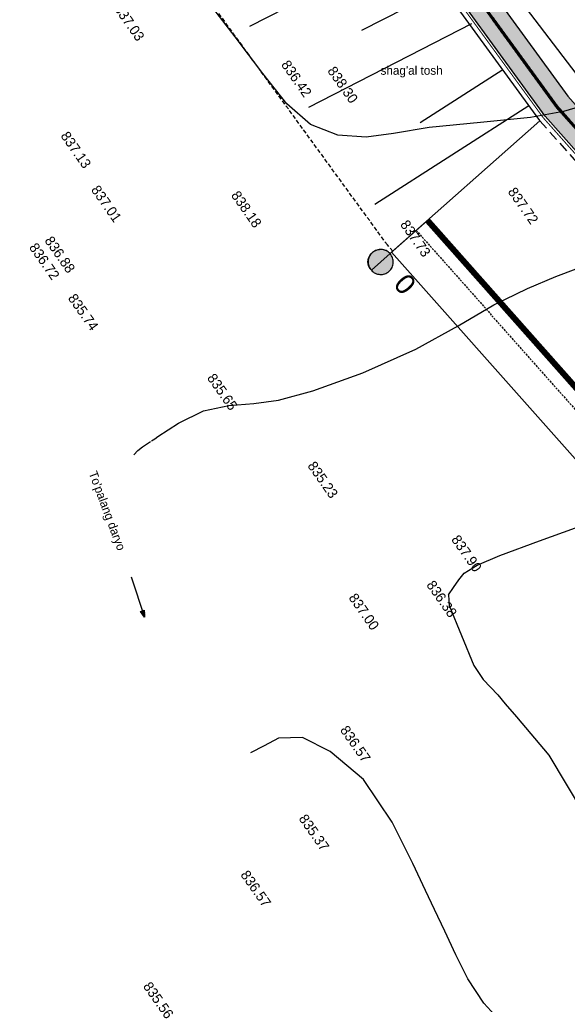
# Model space of a CAD drawing. Header units: millimetres. Extents: x 405709 to 406552, y 4254722 to 4255885.
# Tile 6 of 48: x 406128 to 406183, y 4255027 to 4255125. Entities that reach past the tile are written whole.
import ezdxf
from ezdxf import colors
from ezdxf.entities.mleader import LeaderData, LeaderLine
from ezdxf.enums import TextEntityAlignment as Align
from ezdxf.math import Vec2, Vec3

# ---------------------------------------------------------------- set-up
doc = ezdxf.new("R2010")
doc.units = ezdxf.units.MM
doc.header["$LTSCALE"] = 0.5
for name, pattern in [('ACAD_ISO09W100', [45, 24, -3, 6, -3, 6, -3]), ('CONTI', [0]), ('Штриховая 1 к 2', [3, 2, -1])]:
    doc.linetypes.add(name, pattern=pattern)
for name, color, linetype in [('(007) Здания', 7, 'Continuous'), ('(027) Гидрография', 7, 'Continuous'), ('(028) Гидротехн.', 7, 'Continuous'), ('(031) Горизонтали', 42, 'Continuous'), ('(037) Контуры', 7, 'Continuous'), ('PI_OTDEFAULT', 172, 'CONTI'), ('Трассы.Дискретная модель', 7, 'Continuous'), ('Трассы.Километры и пикеты', 7, 'Continuous'), ('Трассы.Разбивка', 7, 'Continuous')]:
    doc.layers.add(name, color=color, linetype=linetype)
doc.layers.add('(032) Горизонтали утолщенные', color=32, linetype='Continuous', lineweight=30)
doc.styles.add('Arial_0001', font='arial.ttf', dxfattribs={"height": 0.2})
doc.styles.add('BM-431', font='txt')
doc.styles.add('IndorSoft_Drafting_type_A_00CC', font='IndorSoftDraftingTypeA.ttf', dxfattribs={"height": 0.2})
doc.linetypes.add('ограждение2', pattern='A,6.35,-2.54,[132,ltypeshp.shx,S=2.54,R=0,X=-2.54,Y=0],-2.54,25.4', length=36.83)

# ---------------------------------------------------------------- blocks, each defined once
blk = doc.blocks.new('*U24')
at = {"layer": '(028) Гидротехн.', "color": 5, "ltscale": 10}
for points in [[(1.848, -0.175), (4.679, 17.888)], [(6.258, -0.6), (7.779, 9.103)]]:
    blk.add_lwpolyline(points, dxfattribs=at)
blk = doc.blocks.new('*U25')
at = {"color": 0, "linetype": 'ByBlock', "lineweight": -2, "transparency": 16777216}
for p, rotation in [((406168.032, 4255131.35), 126.0428548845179), ((406173.915, 4255123.265), 126.0428548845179), ((406179.802, 4255115.181), 131.5471091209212)]:
    blk.add_blockref('*U24', p, dxfattribs=dict(at, rotation=rotation))
blk = doc.blocks.new('*X10')
at = {"color": 0}
for p, q in [((7.2, 1.35), (7.36, 1.35)), ((7.2, 1.3), (7.53, 1.3)), ((7.2, 1.25), (7.69, 1.25)), ((7.2, 1.2), (7.85, 1.2)), ((7.2, 1.15), (8.01, 1.15)), ((7.2, 1.1), (8.18, 1.1)), ((7.2, 1.05), (8.34, 1.05)), ((7.2, 1), (8.5, 1)), ((7.2, 0.95), (8.34, 0.95)), ((7.2, 0.9), (8.18, 0.9)), ((7.2, 0.85), (8.01, 0.85)), ((7.2, 0.8), (7.85, 0.8)), ((7.2, 0.75), (7.69, 0.75)), ((7.2, 0.7), (7.53, 0.7)), ((7.2, 0.65), (7.36, 0.65))]:
    blk.add_line(p, q, dxfattribs=at)
blk = doc.blocks.new('I02225')
for p, q in [((-1.14, -0.45), (-1.14, 0.35)), ((-1.14, 0.35), (0.16, -0.05)), ((-8.34, -0.05), (0.16, -0.05)), ((0.16, -0.05), (-1.14, -0.45))]:
    blk.add_line(p, q)
blk.add_blockref('*X10', (-8.34, -1.05))
blk = doc.blocks.new('2')
at = {"color": 41, "true_color": 0xffd966, "const_width": 0.1}
blk.add_lwpolyline([(29473.69, 3307.14), (29473.69, 3310.14), (29470.69, 3310.14), (29470.69, 3307.14)], close=True, dxfattribs=at)
for points in [[(29473.42, 3309.84), (29470.97, 3309.84, 1), (29470.97, 3309.59), (29473.42, 3309.59, 1)], [(29473.42, 3309.3), (29470.97, 3309.3, 1), (29470.97, 3309.05), (29473.42, 3309.05, 1)], [(29473.42, 3308.76), (29470.97, 3308.76, 1), (29470.97, 3308.51), (29473.42, 3308.51, 1)], [(29473.42, 3308.22), (29470.97, 3308.22, 1), (29470.97, 3307.97), (29473.42, 3307.97, 1)], [(29473.42, 3307.68), (29470.97, 3307.68, 1), (29470.97, 3307.43), (29473.42, 3307.43, 1)]]:
    blk.add_lwpolyline(points, format="xyb", close=True, dxfattribs=at)
blk = doc.blocks.new('*U154')
at = {"xscale": 0.1049999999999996, "yscale": 0.1049999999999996, "zscale": 0.1049999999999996, "rotation": 179.9999999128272}
blk.add_blockref('2', (3094.738, 347.407), dxfattribs=at)
blk = doc.blocks.new('*U155')
at = {"color": 0, "linetype": 'ByBlock', "lineweight": -2, "transparency": 16777216}
for p, rotation in [((406175.073, 4255125.413), 306.0428548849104), ((406175.261, 4255125.154), 306.0428548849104), ((406175.45, 4255124.895), 306.0428548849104), ((406175.638, 4255124.637), 306.0428548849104), ((406175.826, 4255124.378), 306.0428548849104), ((406176.014, 4255124.119), 306.0428548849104), ((406176.203, 4255123.861), 306.0428548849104), ((406176.391, 4255123.602), 306.0428548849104), ((406176.579, 4255123.343), 306.0428548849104), ((406176.768, 4255123.084), 306.0428548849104), ((406176.956, 4255122.826), 306.0428548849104), ((406177.144, 4255122.567), 306.0428548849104), ((406177.332, 4255122.308), 306.0428548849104), ((406177.521, 4255122.049), 306.0428548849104), ((406177.709, 4255121.791), 306.0428548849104), ((406177.897, 4255121.532), 306.0428548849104), ((406178.086, 4255121.273), 306.0428548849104), ((406178.274, 4255121.014), 306.0428548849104), ((406178.462, 4255120.756), 306.0428548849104), ((406178.65, 4255120.497), 306.0428548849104), ((406178.839, 4255120.238), 306.0428548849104), ((406179.027, 4255119.979), 306.0428548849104), ((406179.215, 4255119.721), 306.0428548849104), ((406179.404, 4255119.462), 306.0428548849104), ((406179.592, 4255119.203), 306.0428548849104), ((406179.78, 4255118.944), 306.0428548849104), ((406179.968, 4255118.686), 306.0428548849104), ((406180.157, 4255118.427), 306.0428548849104), ((406180.345, 4255118.168), 306.0428548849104), ((406180.533, 4255117.909), 306.0428548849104), ((406180.722, 4255117.651), 306.0428548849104), ((406180.91, 4255117.392), 306.0428548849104), ((406181.098, 4255117.133), 306.0428548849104), ((406181.286, 4255116.874), 306.0428548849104), ((406181.475, 4255116.616), 306.0428548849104), ((406181.684, 4255116.374), 311.5471086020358), ((406181.896, 4255116.134), 311.5471086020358), ((406182.109, 4255115.895), 311.5471086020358), ((406182.321, 4255115.655), 311.5471086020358), ((406182.533, 4255115.416), 311.5471086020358)]:
    blk.add_blockref('*U154', p, dxfattribs=dict(at, rotation=rotation))

msp = doc.modelspace()

# ---------------------------------------------------------------- hatches: boundary and pattern name
at = {"transparency": 33554687}
h = msp.add_hatch(dxfattribs=at)
h.set_pattern_fill('AR-HBONE', color=30, scale=0.005)
edge = h.paths.add_edge_path()
edge.add_line((406386.605, 4254899.202), (406388.733, 4254901.316))
edge.add_line((406182.571, 4255117.635), (406215.733, 4255080.214))
edge.add_line((406215.733, 4255080.214), (406248.837, 4255042.859))
edge.add_line((406248.837, 4255042.859), (406283.046, 4255007.734))
edge.add_line((406283.046, 4255007.734), (406318.267, 4254972.27))
edge.add_line((406318.267, 4254972.27), (406353.5, 4254936.793))
edge.add_line((406353.5, 4254936.793), (406388.733, 4254901.316))
edge.add_line((406388.733, 4254901.316), (406387.77, 4254900.359))
edge.add_line((406180.326, 4255115.645), (406213.488, 4255078.225))
edge.add_line((406213.488, 4255078.225), (406246.638, 4255040.816))
edge.add_line((406246.638, 4255040.816), (406280.907, 4255005.631))
edge.add_line((406280.907, 4255005.631), (406316.138, 4254970.156))
edge.add_line((406316.138, 4254970.156), (406351.372, 4254934.679))
edge.add_line((406351.372, 4254934.679), (406386.605, 4254899.202))
edge.add_line((406386.605, 4254899.202), (406386.921, 4254899.516))
edge.add_line((406182.571, 4255117.635), (406157.361, 4255152.307))
edge.add_line((406157.361, 4255152.307), (406147.036, 4255171.925))
edge.add_line((406147.036, 4255171.925), (406133.069, 4255198.46))
edge.add_line((406133.069, 4255198.46), (406131.101, 4255203.63))
edge.add_line((406131.101, 4255203.63), (406113.309, 4255250.394))
edge.add_line((406113.309, 4255250.394), (406102.625, 4255278.476))
edge.add_line((406102.625, 4255278.476), (406096.599, 4255297.625))
edge.add_line((406096.599, 4255297.625), (406081.876, 4255347.096))
edge.add_line((406081.876, 4255347.096), (406078.091, 4255359.836))
edge.add_line((406078.091, 4255359.836), (406072.139, 4255402.38))
edge.add_line((406072.139, 4255402.38), (406041.044, 4255445.313))
edge.add_line((406041.044, 4255445.313), (405903.099, 4255619.54))
edge.add_line((405903.099, 4255619.54), (405828.481, 4255714.884))
edge.add_line((405828.481, 4255714.884), (405791.314, 4255762.15))
edge.add_line((405788.956, 4255760.296), (405791.314, 4255762.15))
edge.add_line((405826.12, 4255713.033), (405788.956, 4255760.296))
edge.add_line((405900.742, 4255617.684), (405826.12, 4255713.033))
edge.add_line((406038.652, 4255443.501), (405900.742, 4255617.684))
edge.add_line((406069.271, 4255401.225), (406038.652, 4255443.501))
edge.add_line((406075.152, 4255359.198), (406069.271, 4255401.225))
edge.add_line((406079, 4255346.24), (406075.152, 4255359.198))
edge.add_line((406093.73, 4255296.746), (406079, 4255346.24))
edge.add_line((406099.789, 4255277.491), (406093.73, 4255296.746))
edge.add_line((406110.505, 4255249.327), (406099.789, 4255277.491))
edge.add_line((406128.297, 4255202.562), (406110.505, 4255249.327))
edge.add_line((406130.33, 4255197.223), (406128.297, 4255202.562))
edge.add_line((406144.381, 4255170.527), (406130.33, 4255197.223))
edge.add_line((406154.815, 4255150.702), (406144.381, 4255170.527))
edge.add_line((406180.326, 4255115.645), (406154.815, 4255150.702))
at = {"layer": 'Трассы.Километры и пикеты', "true_color": 0xffffff}
msp.add_hatch(color=7, dxfattribs=at).paths.add_polyline_path([(406164.838, 4255101.912), (406162.969, 4255100.251), (406162.802, 4255100.438), (406162.678, 4255100.729), (406162.628, 4255101.086), (406162.687, 4255101.472), (406162.886, 4255101.85), (406163.185, 4255102.116), (406163.55, 4255102.307), (406164.049, 4255102.348), (406164.535, 4255102.178)])
at = {"layer": 'Трассы.Километры и пикеты', "true_color": 0xff0000}
msp.add_hatch(color=1, dxfattribs=at).paths.add_polyline_path([(406162.969, 4255100.251), (406162.969, 4255100.251), (406162.969, 4255100.251), (406163.058, 4255100.16), (406163.155, 4255100.08), (406163.257, 4255100.011), (406163.365, 4255099.953), (406163.477, 4255099.906), (406163.592, 4255099.871), (406163.71, 4255099.847), (406163.829, 4255099.834), (406163.949, 4255099.832), (406164.069, 4255099.843), (406164.188, 4255099.864), (406164.304, 4255099.897), (406164.418, 4255099.942), (406164.528, 4255099.999), (406164.633, 4255100.067), (406164.733, 4255100.147), (406164.733, 4255100.147), (406164.824, 4255100.237), (406164.905, 4255100.333), (406164.974, 4255100.436), (406165.032, 4255100.544), (406165.078, 4255100.656), (406165.114, 4255100.771), (406165.138, 4255100.889), (406165.151, 4255101.008), (406165.152, 4255101.128), (406165.142, 4255101.247), (406165.12, 4255101.366), (406165.087, 4255101.483), (406165.042, 4255101.597), (406164.986, 4255101.707), (406164.918, 4255101.812), (406164.838, 4255101.912), (406164.838, 4255101.912), (406164.838, 4255101.912)])

# ---------------------------------------------------------------- linework, layer by layer
at = {"layer": '(007) Здания', "color": 5, "linetype": 'Штриховая 1 к 2', "ltscale": 0.4}
msp.add_lwpolyline([(406165.116, 4255102.166), (406164.567, 4255102.785), (406137.838, 4255139.517), (406126.823, 4255160.444), (406112.289, 4255188.06), (406109.886, 4255194.369), (406092.093, 4255241.139), (406081.197, 4255269.775), (406074.946, 4255289.639), (406060.178, 4255339.262), (406056.118, 4255352.932), (406047.835, 4255392.551), (406022.366, 4255431.339), (405884.89, 4255604.974), (405810.25, 4255700.345), (405773.098, 4255747.593)], dxfattribs=at)
at = {"layer": '(007) Здания', "color": 1, "linetype": 'Continuous', "elevation": 611.801}
msp.add_lwpolyline([(406176.789, 4255189.466), (406148.363, 4255172.615), (406148.371, 4255172.615), (406158.633, 4255153.11), (406171.538, 4255135.472), (406184.768, 4255118.081), (406210.841, 4255138.311), (406198.662, 4255154.3), (406186.768, 4255170.511), (406176.805, 4255189.443)], close=True, dxfattribs=at)
at = {"layer": '(028) Гидротехн.', "color": 5, "ltscale": 10}
msp.add_lwpolyline([(406179.802, 4255115.181), (406179.78, 4255115.206), (406154.22, 4255150.331), (406143.761, 4255170.201), (406129.691, 4255196.935), (406127.643, 4255202.313), (406109.851, 4255249.078), (406099.128, 4255277.262), (406093.061, 4255296.541), (406078.329, 4255346.041), (406074.466, 4255359.049), (406065.682, 4255401.064), (406038.094, 4255443.079), (405900.192, 4255617.251), (405825.569, 4255712.601), (405788.406, 4255759.863)], dxfattribs=at)
at = {"layer": '(031) Горизонтали'}
for points in [[(406141.037, 4255083.199, 599.5), (406141.337, 4255083.399, 599.5), (406141.667, 4255083.629, 599.5), (406143.717, 4255084.979, 599.5), (406146.207, 4255086.199, 599.5), (406148.757, 4255086.749, 599.5), (406151.227, 4255086.929, 599.5), (406153.707, 4255087.259, 599.5), (406157.117, 4255088.199, 599.5), (406162.107, 4255090.019, 599.5), (406167.397, 4255092.359, 599.5), (406171.647, 4255094.709, 599.5), (406175.197, 4255096.789, 599.5), (406178.547, 4255098.439, 599.5), (406181.387, 4255099.619, 599.5), (406183.427, 4255100.399, 599.5)], [(406139.257, 4255081.819, 599.5), (406139.667, 4255082.259, 599.5), (406140.137, 4255082.599, 599.5), (406140.927, 4255083.129, 599.5)], [(406173.517, 4255070.799, 599.5), (406175.807, 4255071.749, 599.5), (406179.767, 4255073.219, 599.5), (406185.737, 4255075.389, 599.5)], [(406170.687, 4255067.839, 599.5), (406171.177, 4255068.549, 599.5), (406171.697, 4255069.329, 599.5), (406172.227, 4255069.999, 599.5), (406173.517, 4255070.799, 599.5)], [(406170.687, 4255067.839, 599.5), (406170.734, 4255066.745, 599.5), (406173.217, 4255060.749, 599.5), (406174.127, 4255059.369, 599.5), (406175.587, 4255057.819, 599.5)], [(406175.587, 4255057.819, 599.5), (406176.327, 4255056.939, 599.5), (406177.467, 4255055.629, 599.5), (406180.677, 4255051.819, 599.5), (406184.137, 4255046.009, 599.5), (406186.557, 4255038.619, 599.5), (406187.927, 4255032.259, 599.5), (406188.587, 4255029.249, 599.5), (406188.887, 4255028.499, 599.5), (406189.117, 4255028.489, 599.5)], [(406176.397, 4255024.629, 599), (406174.207, 4255027.029, 599), (406172.597, 4255029.449, 599), (406171.397, 4255031.849, 599), (406170.297, 4255034.229, 599), (406169.287, 4255036.379, 599), (406168.377, 4255038.289, 599), (406167.107, 4255040.969, 599), (406165.047, 4255045.119, 599), (406162.197, 4255049.369, 599), (406158.867, 4255052.179, 599), (406156.087, 4255053.559, 599), (406153.707, 4255053.509, 599), (406152.277, 4255052.749, 599), (406150.907, 4255052.039, 599)]]:
    msp.add_polyline3d(points, dxfattribs=at)
at = {"layer": '(032) Горизонтали утолщенные'}
msp.add_polyline3d([(406202.424, 4255119.727, 600), (406200.077, 4255120.839, 600), (406197.777, 4255120.929, 600), (406195.907, 4255120.359, 600), (406194.327, 4255119.869, 600), (406193.007, 4255119.509, 600), (406191.837, 4255119.149, 600), (406190.167, 4255118.619, 600), (406187.527, 4255117.779, 600), (406184.657, 4255116.859, 600), (406182.147, 4255116.099, 600), (406178.867, 4255115.499, 600), (406173.857, 4255115.019, 600), (406168.747, 4255114.519, 600), (406165.167, 4255113.929, 600), (406162.447, 4255113.549, 600), (406159.637, 4255113.759, 600), (406156.897, 4255114.819, 600), (406154.537, 4255116.889, 600), (406152.137, 4255119.919, 600), (406149.357, 4255123.569, 600), (406146.917, 4255126.759, 600)], dxfattribs=at)
at = {"color": 2, "const_width": 0.3}
msp.add_lwpolyline([(406387.669, 4254900.259), (406352.436, 4254935.736), (406317.203, 4254971.213), (406281.977, 4255006.682), (406247.738, 4255041.838), (406214.61, 4255079.22), (406181.496, 4255116.586), (406156.092, 4255151.497), (406145.708, 4255171.226), (406131.7, 4255197.842), (406129.699, 4255203.096), (406111.907, 4255249.86), (406101.207, 4255277.984), (406095.165, 4255297.185), (406080.438, 4255346.668), (406076.622, 4255359.517), (406070.705, 4255401.802), (406039.848, 4255444.407), (405901.921, 4255618.612), (405827.3, 4255713.959), (405790.135, 4255761.223)], dxfattribs=at)
at = {"color": 1, "linetype": 'ACAD_ISO09W100', "true_color": 0xff0000}
msp.add_lwpolyline([(406387.669, 4254900.259), (406352.436, 4254935.736), (406317.203, 4254971.213), (406281.977, 4255006.682), (406247.738, 4255041.838), (406214.61, 4255079.22), (406181.496, 4255116.586), (406156.092, 4255151.497), (406145.708, 4255171.226), (406131.7, 4255197.842), (406129.699, 4255203.096), (406111.907, 4255249.86), (406101.207, 4255277.984), (406095.165, 4255297.185), (406080.438, 4255346.668), (406076.622, 4255359.517), (406070.705, 4255401.802), (406039.848, 4255444.407), (405901.921, 4255618.612), (405827.3, 4255713.959), (405790.135, 4255761.223)], dxfattribs=at)
at = {"color": 0, "linetype": 'ограждение2', "ltscale": 0.025, "const_width": 0.1}
msp.add_lwpolyline([(406386.427, 4254899.026), (406351.194, 4254934.503), (406315.961, 4254969.98), (406280.729, 4255005.455), (406246.455, 4255040.646), (406213.3, 4255078.059), (406180.131, 4255115.488), (406154.603, 4255150.57), (406144.16, 4255170.411), (406130.102, 4255197.12), (406128.064, 4255202.473), (406110.272, 4255249.238), (406099.553, 4255277.409), (406093.491, 4255296.673), (406078.761, 4255346.169), (406074.907, 4255359.144), (406069.032, 4255401.128), (406038.452, 4255443.35), (405900.546, 4255617.529), (405825.924, 4255712.878), (405788.759, 4255760.141)], dxfattribs=at)
at = {"color": 1}
for points in [[(406072.139, 4255402.38), (406078.091, 4255359.836), (406081.876, 4255347.096), (406096.599, 4255297.625), (406102.625, 4255278.476), (406113.309, 4255250.394), (406131.101, 4255203.63), (406133.069, 4255198.46), (406147.036, 4255171.925), (406157.361, 4255152.307), (406182.571, 4255117.635), (406215.733, 4255080.214), (406248.837, 4255042.859), (406283.046, 4255007.734), (406318.267, 4254972.27), (406353.5, 4254936.793), (406388.733, 4254901.316)], [(406386.605, 4254899.202), (406351.372, 4254934.679), (406316.138, 4254970.156), (406280.907, 4255005.631), (406246.638, 4255040.816), (406213.488, 4255078.225), (406180.326, 4255115.645), (406154.815, 4255150.702), (406144.381, 4255170.527), (406130.33, 4255197.223), (406128.297, 4255202.562), (406110.505, 4255249.327), (406099.789, 4255277.491), (406093.73, 4255296.746), (406079, 4255346.24), (406075.152, 4255359.198), (406069.271, 4255401.225)]]:
    msp.add_lwpolyline(points, dxfattribs=at)
at = {"layer": 'Трассы.Дискретная модель', "color": 6, "linetype": 'Штриховая 1 к 2', "true_color": 0xff00ff, "flags": 128}
msp.add_lwpolyline([(406179.802, 4255115.181), (406212.964, 4255077.76), (406246.125, 4255040.34), (406280.408, 4255005.14), (406315.642, 4254969.663), (406350.875, 4254934.186), (406386.108, 4254898.709)], dxfattribs=at)
at = {"layer": 'Трассы.Дискретная модель', "color": 6, "linetype": 'Штриховая 1 к 2', "ltscale": 0.2, "true_color": 0xff00ff, "flags": 128}
msp.add_lwpolyline([(406167.453, 4255104.238), (406200.615, 4255066.817), (406233.777, 4255029.396), (406268.701, 4254993.513), (406303.934, 4254958.036), (406339.167, 4254922.559), (406374.401, 4254887.082)], dxfattribs=at)
at = {"layer": 'Трассы.Километры и пикеты', "color": 1, "true_color": 0xff0000}
for p, q in [((406164.838, 4255101.912, 839.898), (406168.576, 4255105.232, 839.898)), ((406162.728, 4255101.508, 839.898), (406162.692, 4255101.392, 839.898)), ((406162.774, 4255101.62, 839.898), (406162.728, 4255101.508, 839.898)), ((406162.832, 4255101.727, 839.898), (406162.774, 4255101.62, 839.898)), ((406162.901, 4255101.83, 839.898), (406162.832, 4255101.727, 839.898)), ((406162.982, 4255101.926, 839.898), (406162.901, 4255101.83, 839.898)), ((406164.838, 4255101.912, 839.898), (406162.969, 4255100.251, 839.898)), ((406162.969, 4255100.251, 839.898), (406164.838, 4255101.912, 839.898)), ((406163.073, 4255102.016, 839.898), (406162.982, 4255101.926, 839.898)), ((406163.173, 4255102.096, 839.898), (406163.073, 4255102.016, 839.898)), ((406163.073, 4255102.016, 839.898), (406163.073, 4255102.016, 839.898)), ((406163.278, 4255102.164, 839.898), (406163.173, 4255102.096, 839.898)), ((406163.388, 4255102.221, 839.898), (406163.278, 4255102.164, 839.898)), ((406163.502, 4255102.266, 839.898), (406163.388, 4255102.221, 839.898)), ((406163.619, 4255102.299, 839.898), (406163.502, 4255102.266, 839.898)), ((406163.737, 4255102.321, 839.898), (406163.619, 4255102.299, 839.898)), ((406163.857, 4255102.331, 839.898), (406163.737, 4255102.321, 839.898)), ((406163.977, 4255102.329, 839.898), (406163.857, 4255102.331, 839.898)), ((406164.096, 4255102.317, 839.898), (406163.977, 4255102.329, 839.898)), ((406164.214, 4255102.292, 839.898), (406164.096, 4255102.317, 839.898)), ((406164.329, 4255102.257, 839.898), (406164.214, 4255102.292, 839.898)), ((406164.441, 4255102.21, 839.898), (406164.329, 4255102.257, 839.898)), ((406164.549, 4255102.152, 839.898), (406164.441, 4255102.21, 839.898)), ((406164.651, 4255102.083, 839.898), (406164.549, 4255102.152, 839.898)), ((406164.748, 4255102.003, 839.898), (406164.651, 4255102.083, 839.898)), ((406164.838, 4255101.912, 839.898), (406164.748, 4255102.003, 839.898)), ((406164.918, 4255101.812, 839.898), (406164.838, 4255101.912, 839.898)), ((406164.838, 4255101.912, 839.898), (406164.838, 4255101.912, 839.898)), ((406164.918, 4255101.812, 839.898), (406164.838, 4255101.912, 839.898)), ((406164.838, 4255101.912, 839.898), (406164.838, 4255101.912, 839.898)), ((406164.838, 4255101.912, 839.898), (406164.838, 4255101.912, 839.898)), ((406164.986, 4255101.707, 839.898), (406164.918, 4255101.812, 839.898)), ((406164.986, 4255101.707, 839.898), (406164.918, 4255101.812, 839.898)), ((406165.042, 4255101.597, 839.898), (406164.986, 4255101.707, 839.898)), ((406165.042, 4255101.597, 839.898), (406164.986, 4255101.707, 839.898)), ((406165.087, 4255101.483, 839.898), (406165.042, 4255101.597, 839.898)), ((406165.087, 4255101.483, 839.898), (406165.042, 4255101.597, 839.898)), ((406165.12, 4255101.366, 839.898), (406165.087, 4255101.483, 839.898)), ((406165.12, 4255101.366, 839.898), (406165.087, 4255101.483, 839.898)), ((406162.655, 4255101.155, 839.898), (406162.654, 4255101.035, 839.898)), ((406162.654, 4255101.035, 839.898), (406162.664, 4255100.916, 839.898)), ((406162.668, 4255101.275, 839.898), (406162.655, 4255101.155, 839.898)), ((406162.664, 4255100.916, 839.898), (406162.686, 4255100.797, 839.898)), ((406162.692, 4255101.392, 839.898), (406162.668, 4255101.275, 839.898)), ((406162.686, 4255100.797, 839.898), (406162.719, 4255100.68, 839.898)), ((406162.719, 4255100.68, 839.898), (406162.764, 4255100.567, 839.898)), ((406162.764, 4255100.567, 839.898), (406162.82, 4255100.457, 839.898)), ((406164.974, 4255100.436, 839.898), (406165.032, 4255100.544, 839.898)), ((406164.974, 4255100.436, 839.898), (406165.032, 4255100.544, 839.898)), ((406165.032, 4255100.544, 839.898), (406165.078, 4255100.656, 839.898)), ((406165.032, 4255100.544, 839.898), (406165.078, 4255100.656, 839.898)), ((406165.078, 4255100.656, 839.898), (406165.114, 4255100.771, 839.898)), ((406165.078, 4255100.656, 839.898), (406165.114, 4255100.771, 839.898)), ((406165.114, 4255100.771, 839.898), (406165.138, 4255100.889, 839.898)), ((406165.114, 4255100.771, 839.898), (406165.138, 4255100.889, 839.898)), ((406165.142, 4255101.247, 839.898), (406165.12, 4255101.366, 839.898)), ((406165.142, 4255101.247, 839.898), (406165.12, 4255101.366, 839.898)), ((406165.138, 4255100.889, 839.898), (406165.151, 4255101.008, 839.898)), ((406165.138, 4255100.889, 839.898), (406165.151, 4255101.008, 839.898)), ((406165.152, 4255101.128, 839.898), (406165.142, 4255101.247, 839.898)), ((406165.152, 4255101.128, 839.898), (406165.142, 4255101.247, 839.898)), ((406165.151, 4255101.008, 839.898), (406165.152, 4255101.128, 839.898)), ((406165.151, 4255101.008, 839.898), (406165.152, 4255101.128, 839.898)), ((406162.82, 4255100.457, 839.898), (406162.888, 4255100.351, 839.898)), ((406162.888, 4255100.351, 839.898), (406162.969, 4255100.251, 839.898)), ((406162.969, 4255100.251, 839.898), (406162.969, 4255100.251, 839.898)), ((406162.969, 4255100.251, 839.898), (406163.058, 4255100.16, 839.898)), ((406162.969, 4255100.251, 839.898), (406162.969, 4255100.251, 839.898)), ((406162.969, 4255100.251, 839.898), (406162.969, 4255100.251, 839.898)), ((406162.969, 4255100.251, 839.898), (406163.058, 4255100.16, 839.898)), ((406163.058, 4255100.16, 839.898), (406163.155, 4255100.08, 839.898)), ((406163.058, 4255100.16, 839.898), (406163.155, 4255100.08, 839.898)), ((406163.155, 4255100.08, 839.898), (406163.257, 4255100.011, 839.898)), ((406163.155, 4255100.08, 839.898), (406163.257, 4255100.011, 839.898)), ((406163.257, 4255100.011, 839.898), (406163.365, 4255099.953, 839.898)), ((406163.257, 4255100.011, 839.898), (406163.365, 4255099.953, 839.898)), ((406163.365, 4255099.953, 839.898), (406163.477, 4255099.906, 839.898)), ((406163.365, 4255099.953, 839.898), (406163.477, 4255099.906, 839.898)), ((406163.477, 4255099.906, 839.898), (406163.592, 4255099.871, 839.898)), ((406163.477, 4255099.906, 839.898), (406163.592, 4255099.871, 839.898)), ((406163.592, 4255099.871, 839.898), (406163.71, 4255099.847, 839.898)), ((406163.592, 4255099.871, 839.898), (406163.71, 4255099.847, 839.898)), ((406163.71, 4255099.847, 839.898), (406163.829, 4255099.834, 839.898)), ((406163.71, 4255099.847, 839.898), (406163.829, 4255099.834, 839.898)), ((406163.829, 4255099.834, 839.898), (406163.949, 4255099.832, 839.898)), ((406163.829, 4255099.834, 839.898), (406163.949, 4255099.832, 839.898)), ((406163.949, 4255099.832, 839.898), (406164.069, 4255099.843, 839.898)), ((406163.949, 4255099.832, 839.898), (406164.069, 4255099.843, 839.898)), ((406164.069, 4255099.843, 839.898), (406164.188, 4255099.864, 839.898)), ((406164.069, 4255099.843, 839.898), (406164.188, 4255099.864, 839.898)), ((406164.188, 4255099.864, 839.898), (406164.304, 4255099.897, 839.898)), ((406164.188, 4255099.864, 839.898), (406164.304, 4255099.897, 839.898)), ((406164.304, 4255099.897, 839.898), (406164.418, 4255099.942, 839.898)), ((406164.304, 4255099.897, 839.898), (406164.418, 4255099.942, 839.898)), ((406164.418, 4255099.942, 839.898), (406164.528, 4255099.999, 839.898)), ((406164.418, 4255099.942, 839.898), (406164.528, 4255099.999, 839.898)), ((406164.528, 4255099.999, 839.898), (406164.633, 4255100.067, 839.898)), ((406164.528, 4255099.999, 839.898), (406164.633, 4255100.067, 839.898)), ((406164.633, 4255100.067, 839.898), (406164.733, 4255100.147, 839.898)), ((406164.633, 4255100.067, 839.898), (406164.733, 4255100.147, 839.898)), ((406164.733, 4255100.147, 839.898), (406164.824, 4255100.237, 839.898)), ((406164.733, 4255100.147, 839.898), (406164.824, 4255100.237, 839.898)), ((406164.733, 4255100.147, 839.898), (406164.733, 4255100.147, 839.898)), ((406164.733, 4255100.147, 839.898), (406164.733, 4255100.147, 839.898)), ((406164.824, 4255100.237, 839.898), (406164.905, 4255100.333, 839.898)), ((406164.824, 4255100.237, 839.898), (406164.905, 4255100.333, 839.898)), ((406164.905, 4255100.333, 839.898), (406164.974, 4255100.436, 839.898)), ((406164.905, 4255100.333, 839.898), (406164.974, 4255100.436, 839.898))]:
    msp.add_line(p, q, dxfattribs=at)
at = {"layer": 'Трассы.Километры и пикеты', "color": 7, "true_color": 0xffffff}
for p, q in [((406162.628, 4255101.086, 839.898), (406162.687, 4255101.472, 839.898)), ((406162.687, 4255101.472, 839.898), (406162.886, 4255101.85, 839.898)), ((406162.886, 4255101.85, 839.898), (406163.185, 4255102.116, 839.898)), ((406164.838, 4255101.912, 839.898), (406162.969, 4255100.251, 839.898)), ((406163.185, 4255102.116, 839.898), (406163.55, 4255102.307, 839.898)), ((406163.55, 4255102.307, 839.898), (406164.049, 4255102.348, 839.898)), ((406164.049, 4255102.348, 839.898), (406164.535, 4255102.178, 839.898)), ((406164.535, 4255102.178, 839.898), (406164.838, 4255101.912, 839.898)), ((406162.678, 4255100.729, 839.898), (406162.628, 4255101.086, 839.898)), ((406162.802, 4255100.438, 839.898), (406162.678, 4255100.729, 839.898)), ((406162.969, 4255100.251, 839.898), (406162.802, 4255100.438, 839.898))]:
    msp.add_line(p, q, dxfattribs=at)
at = {"layer": 'Трассы.Разбивка', "color": 6, "true_color": 0xff00ff}
for points in [[(406179.802, 4255115.181), (406164.989, 4255102.054)], [(406164.989, 4255102.054), (406198.195, 4255064.673), (406231.664, 4255027.525), (406266.529, 4254991.356), (406301.435, 4254955.553), (406336.547, 4254919.957), (406371.951, 4254884.649)]]:
    msp.add_lwpolyline(points, dxfattribs=at)
at = {"layer": 'Трассы.Разбивка', "color": 1, "const_width": 0.6}
msp.add_lwpolyline([(406168.576, 4255105.232), (406240.779, 4255023.756), (406375.465, 4254888.139)], dxfattribs=at)

# ---------------------------------------------------------------- block references
at = {"layer": '(027) Гидрография', "xscale": 0.5000000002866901, "yscale": 0.5000000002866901, "zscale": 0.5000000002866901, "rotation": 288.2708552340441}
msp.add_blockref('I02225', (406140.312, 4255065.684), dxfattribs=at)
for name in ['*U25', '*U155']:
    msp.add_blockref(name, (0, 0))

# ---------------------------------------------------------------- texts
at = {"layer": '(028) Гидротехн.', "style": 'BM-431'}
msp.add_text("To'palang daryo", height=0.875, rotation=290.43283, dxfattribs=at).set_placement((406134.737, 4255079.991))
at = {"layer": '(037) Контуры', "color": 0, "linetype": 'ByBlock', "style": 'BM-431'}
msp.add_text("shag'al tosh", height=0.875, dxfattribs=at).set_placement((406163.885, 4255119.783))
at = {"layer": 'PI_OTDEFAULT', "color": 250, "ltscale": 3, "style": 'BM-431'}
for s, p in [('837.03', (406137.228, 4255126.391)), ('836.42', (406153.918, 4255120.791)), ('838.30', (406158.538, 4255120.171)), ('837.13', (406131.898, 4255113.671)), ('837.01', (406134.938, 4255108.291)), ('837.72', (406176.548, 4255108.091)), ('838.18', (406148.918, 4255107.741)), ('837.73', (406165.798, 4255104.821)), ('836.88', (406130.298, 4255103.211)), ('836.72', (406128.748, 4255102.531)), ('835.74', (406132.628, 4255097.461)), ('835.65', (406146.518, 4255089.491)), ('835.23', (406156.548, 4255080.711)), ('837.90', (406170.898, 4255073.351)), ('836.38', (406168.418, 4255068.811)), ('837.00', (406160.648, 4255067.531)), ('836.57', (406159.798, 4255054.311)), ('835.37', (406155.668, 4255045.461)), ('836.57', (406149.858, 4255039.851)), ('835.56', (406140.128, 4255028.711))]:
    msp.add_text(s, height=1, rotation=305, dxfattribs=at).set_placement(p)
at = {"layer": 'Трассы.Километры и пикеты', "color": 1, "true_color": 0xff0000, "style": 'Arial_0001'}
msp.add_text('0', height=2, rotation=311.61546, dxfattribs=at).set_placement((406164.629, 4255098.382, 839.898), align=Align.BOTTOM_LEFT)

# ---------------------------------------------------------------- leaders
at = {"color": 5}
ml = msp.add_multileader_mtext('Standard', dxfattribs=at)
ml.set_content('П/э труб %%C100', color=5, style='IndorSoft_Drafting_type_A_00CC')
ml.set_leader_properties()
ml.build(insert=Vec2(0, 0))
ml.multileader.update_dxf_attribs({"dogleg_length": 2, "arrow_head_size": 0})
ctx = ml.context
ctx.base_point, ctx.char_height, ctx.arrow_head_size, ctx.plane_origin, ctx.plane_x_axis, ctx.plane_y_axis = Vec3(406177.754, 4255133.807), 2, 0, Vec3(406172.908, 4255131.727), Vec3(0.954511, -0.298175), Vec3(0.298175, 0.954511)
notes = []
notes.append((ctx, [(0, (1, 1, 0), (406175.845, 4255134.403), (0.954511, -0.298175), 2, [(0, [(406172.908, 4255131.727)], 0, [])])]))
ctx.mtext.insert, ctx.mtext.text_direction, ctx.mtext.rotation, ctx.mtext.flow_direction = Vec3(406180.046, 4255134.438), Vec3(0.954511, -0.298175), 5.980405, 5
for ctx, leaders in notes:
    for number, flags, end, landing, length, lines in leaders:
        leader = LeaderData()
        leader.index, (leader.has_last_leader_line, leader.has_dogleg_vector, leader.attachment_direction) = number, flags
        leader.last_leader_point, leader.dogleg_vector, leader.dogleg_length = Vec3(end), Vec3(landing), length
        for number, points, colour, breaks in lines:
            line = LeaderLine()
            line.index, line.vertices, line.color, line.breaks = number, Vec3.list(points), colors.encode_raw_color(colour), breaks
            leader.lines.append(line)
        ctx.leaders.append(leader)

doc.saveas('drawing.dxf')
